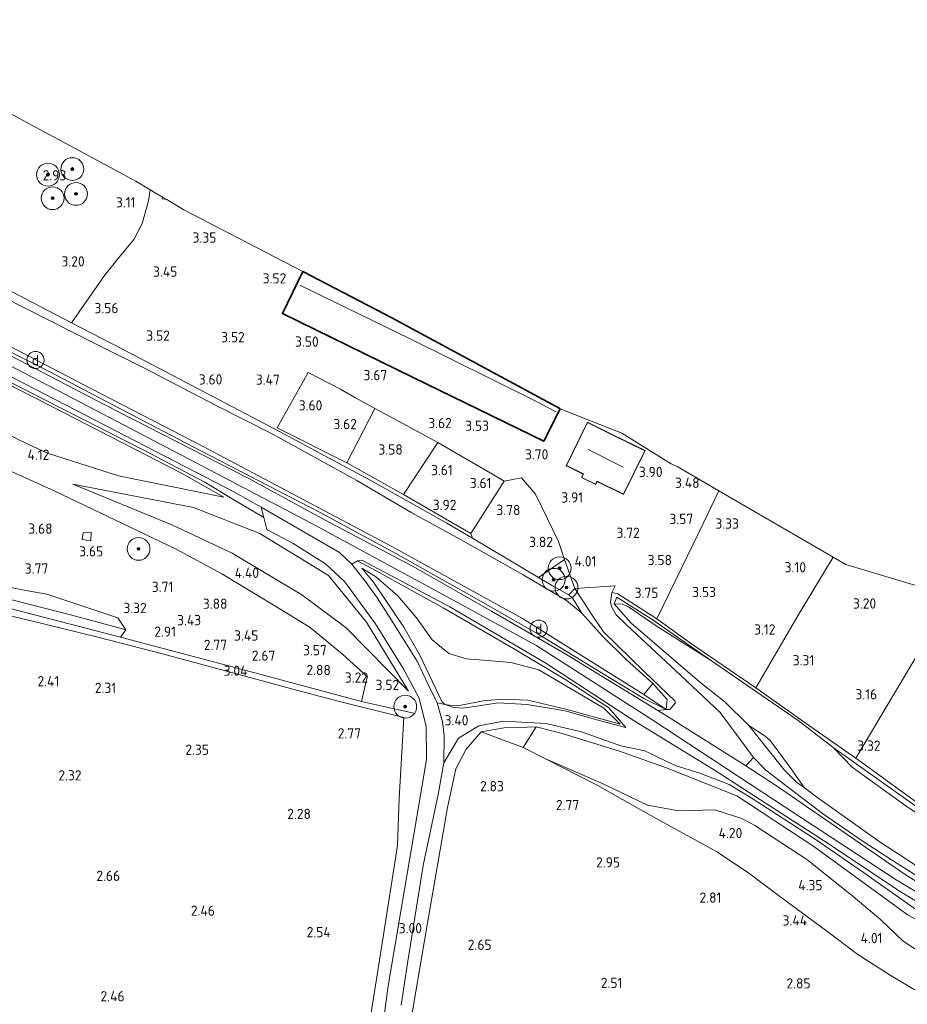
# Model space of a CAD drawing. Extents: x 141961 to 144947, y 416202 to 417778.
# Tile 115 of 122: x 144194 to 144349, y 417276 to 417448. Entities that reach past the tile are written whole.
import ezdxf
from ezdxf.enums import TextEntityAlignment as Align
from ezdxf.lldxf.tags import DXFTag

# ---------------------------------------------------------------- set-up
doc = ezdxf.new("R2010")
doc.units = 0
for name, color, linetype, lineweight in [('B-ME-BC-BETONVORM-GV', 50, 'Continuous', 18), ('B-ME-GR-BOOM-S', 90, 'Continuous', 25), ('B-ME-GR-BOUWLAND_AKKERBOUW-GV', 80, 'Continuous', 13), ('B-ME-GR-GRAS-GV', 60, 'Continuous', 13), ('B-ME-GR-HAAG-G', 90, 'GR-HAAG1', 13), ('B-ME-GW-TALUD_KRUIN-G', 90, 'Continuous', 18), ('B-ME-GW-TALUD_TEEN-G', 90, 'Continuous', 18), ('B-ME-IE-MEUBILAIR_DIJKPAAL-S', 7, 'Continuous', 25), ('B-ME-IE-MEUBILAIR_WEGMEUBILAIR_SPEELTOESTEL-GV', 7, 'Continuous', 18), ('B-ME-IE-TERREINAFSCHEIDING_DOORGANG-G', 210, 'Continuous', 18), ('B-ME-IE-TERREINAFSCHEIDING_KUNSTMATIG_HEKWERK-G', 20, 'IE-TERREINAFSCHEIDING-KUNSTMATIG', 18), ('B-ME-KG-GRENS_OPNAME-G', 210, 'KG-OPNAME', 18), ('B-ME-KG-KADASTRAAL_DAKRAND-G', 170, 'Continuous', 18), ('B-ME-KG-KADASTRAAL_NOK-G', 10, 'Continuous', 18), ('B-ME-OG-BEBOUWING_STAL-GV', 7, 'Continuous', 35), ('B-ME-OG-BEBOUWING_WONINGBOUW-GV', 7, 'Continuous', 18), ('B-ME-OG-HOOGTEPUNT-S', 7, 'Continuous', 25), ('B-ME-OG-TERREIN_ERF-GV', 7, 'Continuous', 18), ('B-ME-OG-WATER_GREPPEL-G', 160, 'Continuous', 18), ('B-ME-OG-WATER_SLOOT-G', 120, 'Continuous', 18), ('B-ME-VH-VERHARDING_ASFALT-GV', 252, 'Continuous', 18), ('B-ME-VH-VERHARDING_HALFVERHARDING-GV', 252, 'Continuous', 18), ('B-ME-VH-VERHARDING_STRAATBAKSTEEN-GV', 252, 'Continuous', 18), ('B-ME-WH-WINTERBED-G', 150, 'WH-WINTERBED', 18)]:
    doc.layers.add(name, color=color, linetype=linetype, lineweight=lineweight)
doc.styles.add('NLCS-ISO', font='NLCS-ISO.ttf')
doc.styles.add('NLCS-ISO-ANNOTATIVE-T18', font='NLCS-ISO.ttf', dxfattribs={"height": 1.8})
doc.styles.get("Standard").update_dxf_attribs({"font": 'arial.ttf'})
doc.linetypes.add('GR-HAAG1', pattern='A,6,[176,NLCS.SHX,S=0.125,R=0,X=0,Y=0],-2', length=8)
doc.linetypes.add('IE-TERREINAFSCHEIDING-KUNSTMATIG', pattern='A,4,[82,NLCS.SHX,S=0.75,R=90,X=0,Y=0],4,-2', length=10)
tags = doc.linetypes.add('KG-OPNAME', pattern='A,5.5,-2,["O",Standard,S=1.8,R=0,X=-0.5,Y=-0.9],-2,5.5,-2,[5,NLCS.SHX,S=0.75,R=0,X=0,Y=0],-2', length=19).pattern_tags.tags
tags[6] = DXFTag(74, 10)
tags = doc.linetypes.add('WH-WINTERBED', pattern='A,6,-3.5,["WB",Standard,S=1.8,R=0,X=-1.5,Y=-0.9],-3.5,6,-3.5,6,-3.5,6,-3.5,6,-3.5', length=51).pattern_tags.tags
tags[6] = DXFTag(74, 10)

# ---------------------------------------------------------------- blocks, each defined once
blk = doc.blocks.new('SAL-HOOGTELABEL-SO')
at = {"color": 0, "linetype": 'ByBlock', "lineweight": -2, "style": 'NLCS-ISO-ANNOTATIVE-T18'}
blk.add_attdef('HOOGTE', text='', height=1.8, dxfattribs=at).set_placement((2.79, 0), align=Align.RIGHT)
blk = doc.blocks.new('SGR-BOOM_01-SO')
at = {"linetype": 'ByBlock', "lineweight": 18}
h = blk.add_hatch(color=0, dxfattribs=at)
h.dxf.hatch_style = 1
edge = h.paths.add_edge_path()
edge.add_arc((0, 0), 0.25, 0, 360)
at = {"color": 0, "linetype": 'ByBlock', "lineweight": 18}
for radius in [2, 0.25]:
    blk.add_circle((0, 0), radius, dxfattribs=at)
blk = doc.blocks.new('SIE-DIJKPAAL-SO')
at = {"color": 0, "linetype": 'ByBlock', "lineweight": 18}
blk.add_circle((0, 0), 1.5, dxfattribs=at)
at = {"color": 0, "linetype": 'ByBlock', "lineweight": 18, "style": 'NLCS-ISO'}
blk.add_text('d', height=1.8, dxfattribs=at).set_placement((0, 0), align=Align.MIDDLE_CENTER)

msp = doc.modelspace()

# ---------------------------------------------------------------- linework, layer by layer
at = {"layer": 'B-ME-BC-BETONVORM-GV'}
msp.add_polyline3d([(144257.13, 417270.97, 2.89), (144258.16, 417278.79, 2.91), (144263.17, 417308.4, 3.16), (144264.89, 417318.42, 3.29), (144264.81, 417324.24, 3.46), (144263.6, 417329.22, 3.77), (144260.7, 417334.51, 4.4), (144255.94, 417342.22, 5.47), (144250.55, 417349.58, 6.37), (144247.16, 417352.75, 6.7), (144241.51, 417356.3, 6.76), (144236.89, 417358.74, 6.76), (144236.35, 417360.85, 6.74), (144235.88, 417362.69, 6.76), (144249.61, 417354.74, 6.72), (144251.8, 417352.71, 6.57), (144254.28, 417349.44, 6.18), (144256.13, 417346.96, 5.83), (144258.36, 417343.52, 5.45), (144263.22, 417335.66, 4.36), (144265.23, 417331.45, 3.94), (144266.72, 417328.4, 3.67), (144267.66, 417325.06, 3.5), (144267.95, 417322.66, 3.48), (144267.89, 417317.89, 3.37), (144266.93, 417312.33, 3.21), (144264.29, 417299.89, 3.1), (144261.62, 417283.12, 2.98), (144260.46, 417275.4, 2.98)], dxfattribs=at)
at = {"layer": 'B-ME-GR-BOUWLAND_AKKERBOUW-GV'}
msp.add_polyline3d([(144244.67, 417213.53, 2.42), (144172.03, 417210.99, 2.3), (144167.62, 417304.89, 2.53), (144167.59, 417309.68, 3.22), (144165.58, 417350.43, 2.92), (144180.94, 417346.23, 2.91), (144195.13, 417342.89, 2.95), (144207.26, 417339.88, 2.88), (144218.62, 417336.99, 2.92), (144230.08, 417333.89, 2.98), (144241.21, 417330.81, 2.82), (144249.37, 417328.69, 2.96), (144260.88, 417325.8, 3.16), (144260.11, 417311.6, 2.96), (144259.8, 417303.37, 2.96), (144256.2, 417280.29, 2.74), (144252.12, 417255.1, 2.58), (144248.04, 417229.9, 2.43)], close=True, dxfattribs=at)
at = {"layer": 'B-ME-GR-GRAS-GV'}
for points in [[(144208.46, 417403.29, 3.44), (144202.64, 417395, 3.74), (144182.71, 417405.4, 3.85), (144162.49, 417415.75, 3.71), (144162.24, 417424.71, 3.19), (144166.82, 417436.16, 3.24), (144169.7, 417443.6, 2.95), (144213.93, 417419.8, 3.12), (144216.47, 417418.29, 3.12), (144216.18, 417416.35, 3.23), (144215.07, 417412.42, 3.24), (144213.56, 417409.59, 3.43), (144211.05, 417406.54, 3.38)], [(144304.55, 417331.77, 5.99), (144302.94, 417329.81, 7.01), (144281.71, 417343.16, 6.93), (144258.79, 417355.75, 6.86), (144225.76, 417373.3, 6.95), (144206.28, 417383.38, 6.9), (144186.81, 417393.46, 6.84), (144162.86, 417405.76, 6.74), (144162.57, 417414.17, 4), (144173.98, 417408.3, 3.98), (144190.29, 417399.72, 4.01), (144206.96, 417391.22, 4.03), (144215.31, 417387.1, 3.96), (144227.92, 417380.58, 4.02), (144237.84, 417375.5, 3.96), (144252.68, 417367.35, 4.13), (144262.33, 417361.67, 4.15), (144271.35, 417356.72, 4.25), (144281.83, 417350.81, 4.22), (144289.39, 417346.34, 4.36), (144292.09, 417344.11, 4.57), (144295.75, 417340.05, 4.92), (144299.84, 417336, 5.4)], [(144302.94, 417329.81, 7.01), (144306.87, 417327.18, 6.83), (144302.96, 417329.16, 6.9), (144295.81, 417333.46, 6.88), (144284.26, 417340.53, 6.86), (144272.32, 417347.37, 6.79), (144259.49, 417354.54, 6.9), (144246.22, 417361.71, 6.88), (144233.67, 417368.23, 6.9), (144225.3, 417372.57, 6.84), (144210.99, 417380.01, 6.86), (144198.74, 417386.44, 6.83), (144184.14, 417393.83, 6.83), (144172.28, 417400.02, 6.81), (144162.87, 417404.94, 6.86), (144162.86, 417405.76, 6.74), (144186.81, 417393.46, 6.84), (144206.28, 417383.38, 6.9), (144225.76, 417373.3, 6.95), (144258.79, 417355.75, 6.86), (144281.71, 417343.16, 6.93)], [(144221.93, 417368.62, 6.79), (144229.37, 417364.44, 6.66), (144210.88, 417368.17, 4.96), (144198.45, 417372.11, 4.29), (144193.43, 417374.47, 4.28), (144163.4, 417390.65, 4.27), (144163.28, 417398.75, 6.8), (144176.21, 417392.07, 6.75), (144199.07, 417380.35, 6.77)], [(144255.84, 417379.97, 3.79), (144250.89, 417370.42, 4.01), (144238.7, 417376.6, 3.99), (144244.16, 417386.26, 3.66), (144249.8, 417383.33, 3.76), (144252.33, 417381.9, 3.75)], [(144266.85, 417374.03, 3.7), (144260.82, 417364.92, 4.05), (144250.89, 417370.42, 4.01), (144255.84, 417379.97, 3.79), (144258.59, 417378.48, 3.77)], [(144278.5, 417367.25, 3.64), (144272.67, 417358.04, 4.03), (144260.82, 417364.92, 4.05), (144266.85, 417374.03, 3.7), (144276.02, 417368.7, 3.65)], [(144199.6, 417365.52, 4.19), (144221, 417355.31, 4.38), (144229.01, 417350.97, 4.42), (144238.29, 417345.4, 4.37), (144244.49, 417341.56, 4.38), (144250.18, 417336.92, 3.99), (144254.51, 417332.96, 3.82), (144254.38, 417332.41, 3.76), (144253.51, 417328.6, 3.3), (144232.37, 417334.25, 3.14), (144211.22, 417339.9, 2.98), (144212.18, 417341.15, 3.04), (144210.8, 417343.27, 3.13), (144198.34, 417347.45, 3.24), (144194.34, 417348.15, 3.17), (144186.52, 417349.72, 3.23), (144184.95, 417350.47, 3.24), (144182.27, 417352.61, 3.06), (144181.52, 417352.94, 3.03), (144180.6, 417352.97, 3.13), (144187.32, 417371.09, 4.17)], [(144289.09, 417353.51, 3.99), (144284.48, 417350.37, 4.11), (144272.92, 417357.23, 4.03), (144272.67, 417358.04, 4.03), (144278.5, 417367.25, 3.64), (144281.54, 417367.81, 3.7), (144283.97, 417364.93, 3.76), (144287.99, 417356.64, 3.89)], [(144224.02, 417362.59, 6.28), (144202.9, 417366.71, 4.28), (144220.22, 417359.59, 4.35), (144230.82, 417354.63, 4.4), (144243.01, 417347.31, 4.38), (144250.82, 417341.54, 4.37), (144261.74, 417330.41, 3.84), (144254.35, 417342.51, 5.57), (144247.68, 417350.7, 6.62), (144235.69, 417358.05, 6.67)], [(144254.35, 417342.51, 5.57), (144261.74, 417330.41, 3.84), (144250.82, 417341.54, 4.37), (144243.01, 417347.31, 4.38), (144230.82, 417354.63, 4.4), (144220.22, 417359.59, 4.35), (144202.9, 417366.71, 4.28), (144224.02, 417362.59, 6.28), (144235.69, 417358.05, 6.67), (144247.68, 417350.7, 6.62)], [(144330.36, 417344.31, 3.38), (144322.6, 417331.01, 3.6), (144311.17, 417338.82, 3.66), (144305.27, 417343.11, 3.77), (144312.67, 417358.36, 3.61), (144316.12, 417365.55, 3.51), (144336.15, 417353.93, 3.32)], [(144206.13, 417358.27, 3.98), (144206.03, 417356.77, 3.96), (144204.51, 417357.02, 3.96), (144204.72, 417358.19, 3.96)], [(144204.51, 417357.02, 3.96), (144206.03, 417356.77, 3.96), (144206.13, 417358.27, 3.98), (144204.72, 417358.19, 3.96)], [(144290.89, 417348.39, 4.16), (144289.82, 417347.32, 4.16), (144286.95, 417348.91, 4.13), (144284.48, 417350.37, 4.11), (144289.09, 417353.51, 3.99)], [(144349.46, 417334.39, 3.19), (144340.1, 417318.65, 3.63), (144331.81, 417324.44, 3.6), (144322.6, 417331.01, 3.6), (144330.36, 417344.31, 3.38), (144336.15, 417353.93, 3.32), (144338.38, 417352.64, 3.29), (144357.08, 417347.03, 3.17)], [(144210.8, 417343.27, 3.13), (144212.18, 417341.15, 3.04), (144210.07, 417341.74, 2.76), (144202.5, 417343.81, 2.55), (144179.42, 417349.71, 2.42), (144180.6, 417352.97, 3.13), (144181.52, 417352.94, 3.03), (144182.27, 417352.61, 3.06), (144184.95, 417350.47, 3.24), (144186.52, 417349.72, 3.23), (144194.34, 417348.15, 3.17), (144198.34, 417347.45, 3.24)], [(144252.8, 417353.28, 6.71), (144256.03, 417351.5, 6.72), (144267.8, 417345.05, 6.79), (144280.44, 417337.73, 6.82), (144289.3, 417332.4, 6.88), (144296.85, 417327.48, 6.94), (144299.8, 417324.04, 6.64), (144298.68, 417324.34, 6.43), (144294.52, 417325.45, 5.93), (144289.4, 417326.9, 5.21), (144287.5, 417327.28, 5.04), (144282.48, 417328.1, 4.45), (144277.46, 417328.36, 3.82), (144273.28, 417327.71, 3.61), (144271.18, 417327.43, 3.59), (144269.44, 417327.59, 3.66), (144268.12, 417328.07, 3.67), (144266.72, 417328.4, 3.67), (144265.23, 417331.45, 3.94), (144263.22, 417335.66, 4.36), (144258.36, 417343.52, 5.45), (144256.13, 417346.96, 5.83), (144254.28, 417349.44, 6.18), (144251.8, 417352.71, 6.57)], [(144284.54, 417334.16, 6.83), (144295.94, 417327.46, 6.89), (144298.83, 417324.65, 6.53), (144289.27, 417327.26, 5.21), (144282.62, 417328.87, 4.49), (144278.22, 417329, 3.94), (144274.8, 417328.71, 3.7), (144270.96, 417327.97, 3.61), (144269.69, 417327.88, 3.61), (144268.12, 417328.08, 3.67), (144267.65, 417328.48, 3.67), (144263.63, 417336.84, 4.76), (144260.88, 417341.64, 5.21), (144255.6, 417349.5, 6.16), (144253.52, 417352.01, 6.55), (144255.91, 417350.54, 6.6), (144259.84, 417347.11, 6.58), (144263.12, 417343.28, 6.62), (144265.86, 417339.43, 6.64), (144268.79, 417337.04, 6.73), (144271.86, 417336.11, 6.73), (144275.59, 417335.79, 6.73), (144279.68, 417335.43, 6.73)], [(144268.12, 417328.08, 3.67), (144269.69, 417327.88, 3.61), (144270.96, 417327.97, 3.61), (144274.8, 417328.71, 3.7), (144278.22, 417329, 3.94), (144282.62, 417328.87, 4.49), (144289.27, 417327.26, 5.21), (144298.83, 417324.65, 6.53), (144295.94, 417327.46, 6.89), (144284.54, 417334.16, 6.83), (144279.68, 417335.43, 6.73), (144275.59, 417335.79, 6.73), (144271.86, 417336.11, 6.73), (144268.79, 417337.04, 6.73), (144265.86, 417339.43, 6.64), (144263.12, 417343.28, 6.62), (144259.84, 417347.11, 6.58), (144255.91, 417350.54, 6.6), (144253.52, 417352.01, 6.55), (144255.6, 417349.5, 6.16), (144260.88, 417341.64, 5.21), (144263.63, 417336.84, 4.76), (144267.65, 417328.48, 3.67)], [(144212.18, 417341.15, 3.04), (144211.22, 417339.9, 2.98), (144190.06, 417345.35, 3.11), (144188.44, 417346.79, 2.8), (144183.08, 417347.03, 2.87), (144179.06, 417348.89, 2.42), (144179.42, 417349.71, 2.42), (144202.5, 417343.81, 2.55), (144210.07, 417341.74, 2.76)], [(144307.51, 417327.2, 6.83), (144306.87, 417327.18, 6.83), (144307.07, 417328.96, 6.46), (144304.55, 417331.77, 5.99), (144299.84, 417336, 5.4), (144295.75, 417340.05, 4.92), (144292.09, 417344.11, 4.57), (144290.54, 417346.66, 4.19), (144289.82, 417347.32, 4.16), (144290.89, 417348.39, 4.16), (144293.92, 417343.75, 4.52), (144295.9, 417340.82, 4.78), (144303.03, 417333.89, 5.77), (144308.39, 417328.74, 6.58), (144308.54, 417328.36, 6.65)], [(144304.42, 417342.97, 3.62), (144314.62, 417335.84, 3.57), (144305.13, 417341.88, 3.65), (144300.25, 417345.18, 3.86), (144299.17, 417345.69, 3.93), (144297.77, 417345.71, 4.35), (144298.23, 417346.9, 3.83)], [(144373.83, 417320.01, 3.21), (144364.51, 417301.56, 3.63), (144353.33, 417309.11, 3.64), (144340.1, 417318.65, 3.63), (144349.46, 417334.39, 3.19), (144357.08, 417347.03, 3.17), (144370, 417343.15, 3.08), (144381.54, 417335.15, 3.19)], [(144307.07, 417328.96, 6.46), (144306.87, 417327.18, 6.83), (144302.94, 417329.81, 7.01), (144304.55, 417331.77, 5.99)], [(144284.09, 417324.18, 4.8), (144281.8, 417320.54, 3.62), (144274.45, 417323.28, 3.53), (144278.46, 417324.01, 3.91), (144281.02, 417324.06, 4.41)], [(144328.92, 417316.61, 6.76), (144331.1, 417313.47, 6.93), (144329.74, 417314.45, 6.94), (144327.54, 417316.61, 6.92), (144321.36, 417324.39, 6.94), (144324.21, 417322.56, 6.84), (144325.17, 417321.7, 6.83)], [(144369.61, 417298.79, 3.64), (144372.85, 417298.28, 3.72), (144369.74, 417298.36, 3.71), (144367.91, 417298.82, 3.7), (144359.61, 417303.23, 3.59), (144349.14, 417310.14, 3.65), (144339.47, 417317.13, 3.63), (144336.14, 417320.54, 3.73), (144352.87, 417308.69, 3.7), (144364.14, 417301.21, 3.65)]]:
    msp.add_polyline3d(points, close=True, dxfattribs=at)
for points in [[(144182.71, 417405.4, 3.85), (144202.64, 417395, 3.74), (144213.28, 417389.49, 3.85), (144238.98, 417376.01, 3.98), (144255.11, 417367.35, 3.94), (144268.44, 417359.88, 4.07), (144272.92, 417357.23, 4.03), (144284.48, 417350.37, 4.11), (144286.95, 417348.91, 4.13), (144289.82, 417347.32, 4.16), (144290.54, 417346.66, 4.19), (144292.09, 417344.11, 4.57), (144289.39, 417346.34, 4.36), (144281.83, 417350.81, 4.22), (144271.35, 417356.72, 4.25), (144262.33, 417361.67, 4.15), (144252.68, 417367.35, 4.13), (144237.84, 417375.5, 3.96), (144227.92, 417380.58, 4.02), (144215.31, 417387.1, 3.96), (144206.96, 417391.22, 4.03), (144190.29, 417399.72, 4.01)], [(144193.43, 417374.47, 4.28), (144198.45, 417372.11, 4.29), (144210.88, 417368.17, 4.96), (144229.37, 417364.44, 6.66), (144221.93, 417368.62, 6.79), (144199.07, 417380.35, 6.77), (144176.21, 417392.07, 6.75)], [(144186.39, 417387.41, 6.77), (144200.74, 417380.07, 6.73), (144215.2, 417372.75, 6.77), (144226, 417367.08, 6.75), (144231.23, 417363.89, 6.68), (144236.35, 417360.85, 6.74), (144236.89, 417358.74, 6.76), (144241.51, 417356.3, 6.76), (144247.16, 417352.75, 6.7), (144250.55, 417349.58, 6.37), (144255.94, 417342.22, 5.47), (144260.7, 417334.51, 4.4), (144263.6, 417329.22, 3.77), (144264.81, 417324.24, 3.46), (144264.89, 417318.42, 3.29), (144263.17, 417308.4, 3.16), (144258.16, 417278.79, 2.91), (144257.13, 417270.97, 2.89)], [(144190.06, 417345.35, 3.11), (144211.22, 417339.9, 2.98), (144232.37, 417334.25, 3.14), (144253.51, 417328.6, 3.3), (144254.38, 417332.41, 3.76), (144254.51, 417332.96, 3.82), (144250.18, 417336.92, 3.99), (144244.49, 417341.56, 4.38), (144238.29, 417345.4, 4.37), (144229.01, 417350.97, 4.42), (144221, 417355.31, 4.38), (144199.6, 417365.52, 4.19), (144187.32, 417371.09, 4.17)], [(144354.52, 417295.7, 6.88), (144347.38, 417300.23, 6.86), (144341.42, 417304.09, 6.93), (144334.27, 417308.97, 6.91), (144329.62, 417312.54, 6.89), (144324.36, 417316.59, 7.01), (144322.17, 417318.8, 6.95), (144316.36, 417326.67, 6.94), (144308.56, 417334.01, 6.01), (144299.96, 417342.01, 4.85), (144298.12, 417343.81, 4.55), (144297.37, 417345.13, 4.33), (144297.15, 417345.99, 4.18), (144297.36, 417347.69, 4.13), (144298.41, 417347.49, 3.95), (144305.27, 417343.11, 3.77), (144311.17, 417338.82, 3.66), (144322.6, 417331.01, 3.6), (144331.81, 417324.44, 3.6), (144340.1, 417318.65, 3.63), (144353.33, 417309.11, 3.64)], [(144352.87, 417308.69, 3.7), (144336.14, 417320.54, 3.73), (144330.04, 417325.3, 3.62), (144314.62, 417335.84, 3.57), (144304.42, 417342.97, 3.62), (144298.23, 417346.9, 3.83), (144297.77, 417345.71, 4.35), (144300.67, 417342.39, 4.8), (144312.74, 417332.08, 6.41), (144317.16, 417328.58, 6.68), (144321.36, 417324.39, 6.94), (144327.54, 417316.61, 6.92), (144329.74, 417314.45, 6.94), (144331.1, 417313.47, 6.93), (144333.44, 417311.73, 7.04), (144344.4, 417303.98, 6.91), (144353.1, 417298.28, 6.99)], [(144252.12, 417255.1, 2.58), (144256.2, 417280.29, 2.74), (144259.8, 417303.37, 2.96), (144260.11, 417311.6, 2.96), (144260.88, 417325.8, 3.16), (144249.37, 417328.69, 2.96), (144241.21, 417330.81, 2.82), (144230.08, 417333.89, 2.98), (144218.62, 417336.99, 2.92), (144207.26, 417339.88, 2.88), (144195.13, 417342.89, 2.95), (144180.94, 417346.23, 2.91)], [(144353.1, 417298.28, 6.99), (144344.4, 417303.98, 6.91), (144333.44, 417311.73, 7.04), (144331.1, 417313.47, 6.93), (144328.92, 417316.61, 6.76), (144325.17, 417321.7, 6.83), (144324.21, 417322.56, 6.84), (144321.36, 417324.39, 6.94), (144317.16, 417328.58, 6.68), (144312.74, 417332.08, 6.41), (144300.67, 417342.39, 4.8), (144297.77, 417345.71, 4.35), (144299.17, 417345.69, 3.93), (144300.25, 417345.18, 3.86), (144305.13, 417341.88, 3.65), (144314.62, 417335.84, 3.57), (144330.04, 417325.3, 3.62), (144336.14, 417320.54, 3.73), (144339.47, 417317.13, 3.63), (144349.14, 417310.14, 3.65), (144359.61, 417303.23, 3.59)], [(144260.46, 417275.4, 2.98), (144261.62, 417283.12, 2.98), (144264.29, 417299.89, 3.1), (144266.93, 417312.33, 3.21), (144267.89, 417317.89, 3.37), (144270.49, 417322.18, 3.46), (144274.05, 417324.35, 3.6), (144278.36, 417325.17, 3.83), (144285.86, 417324.77, 4.83), (144292.03, 417323.31, 5.66), (144298.93, 417320.84, 6.57), (144303.16, 417319.94, 6.73), (144308.43, 417317.4, 6.84), (144312.77, 417316.07, 6.88), (144317.91, 417314.05, 6.91), (144321.8, 417311.72, 6.92), (144332.97, 417304.46, 6.92), (144340.85, 417299.04, 6.93), (144351.16, 417291.82, 6.87)], [(144359.67, 417285.29, 6.85), (144349.13, 417291.28, 6.83), (144332.73, 417303.19, 6.94), (144319.25, 417312.08, 6.8), (144314.1, 417314.14, 7), (144306.78, 417317.02, 6.85), (144298.68, 417319.9, 6.51), (144288.66, 417322.99, 5.4), (144284.09, 417324.18, 4.8), (144281.02, 417324.06, 4.41), (144278.46, 417324.01, 3.91), (144274.45, 417323.28, 3.53), (144271.83, 417320.28, 3.28), (144270.04, 417316.81, 3.21), (144268.55, 417310.02, 3.1), (144265.02, 417289.44, 2.97), (144261.49, 417268.86, 2.83)], [(144351.64, 417284.52, 4.59), (144348.41, 417286.61, 4.93), (144344.48, 417290.34, 5.06), (144339.67, 417294.42, 5.17), (144331.56, 417300.9, 5.28), (144322.42, 417306.9, 5.12), (144320.12, 417308.11, 5.08), (144315.42, 417309.64, 4.79), (144309.1, 417309.42, 3.94), (144303.59, 417310.43, 3.78), (144295.93, 417314.13, 3.7), (144285.61, 417318.63, 3.58), (144281.8, 417320.54, 3.62), (144284.09, 417324.18, 4.8), (144288.66, 417322.99, 5.4), (144298.68, 417319.9, 6.51), (144306.78, 417317.02, 6.85), (144314.1, 417314.14, 7), (144319.25, 417312.08, 6.8), (144332.73, 417303.19, 6.94), (144349.13, 417291.28, 6.83), (144359.67, 417285.29, 6.85)], [(144402.67, 417217.78, 2.07), (144252.18, 417213.29, 2.58), (144256.83, 417241.07, 2.71), (144261.49, 417268.86, 2.83), (144265.02, 417289.44, 2.97), (144268.55, 417310.02, 3.1), (144270.04, 417316.81, 3.21), (144271.83, 417320.28, 3.28), (144274.45, 417323.28, 3.53), (144281.8, 417320.54, 3.62), (144285.61, 417318.63, 3.58), (144294.66, 417313.99, 3.57), (144304.7, 417308.34, 3.77), (144315.86, 417302.23, 3.88), (144321.35, 417298.55, 3.98), (144326.99, 417294.34, 4.02), (144334.58, 417288.7, 3.92), (144340.49, 417284.28, 3.9), (144346.13, 417280.62, 3.88), (144351.62, 417277.37, 3.75)], [(144351.62, 417277.37, 3.75), (144346.13, 417280.62, 3.88), (144340.49, 417284.28, 3.9), (144334.58, 417288.7, 3.92), (144326.99, 417294.34, 4.02), (144321.35, 417298.55, 3.98), (144315.86, 417302.23, 3.88), (144304.7, 417308.34, 3.77), (144294.66, 417313.99, 3.57), (144285.61, 417318.63, 3.58), (144295.93, 417314.13, 3.7), (144303.59, 417310.43, 3.78), (144309.1, 417309.42, 3.94), (144315.42, 417309.64, 4.79), (144320.12, 417308.11, 5.08), (144322.42, 417306.9, 5.12), (144331.56, 417300.9, 5.28), (144339.67, 417294.42, 5.17), (144344.48, 417290.34, 5.06), (144348.41, 417286.61, 4.93), (144351.64, 417284.52, 4.59)]]:
    msp.add_polyline3d(points, dxfattribs=at)
at = {"layer": 'B-ME-GR-HAAG-G'}
msp.add_polyline3d([(144208.46, 417403.29, 3.44), (144202.64, 417395, 3.74)], dxfattribs=at)
at = {"layer": 'B-ME-GW-TALUD_KRUIN-G'}
for points in [[(144163.28, 417398.75, 6.8), (144176.21, 417392.07, 6.75), (144199.07, 417380.35, 6.77), (144221.93, 417368.62, 6.79), (144229.37, 417364.44, 6.66)], [(144261.74, 417330.41, 3.84), (144254.35, 417342.51, 5.57), (144247.68, 417350.7, 6.62), (144235.69, 417358.05, 6.67), (144224.02, 417362.59, 6.28), (144202.9, 417366.71, 4.28)], [(144298.83, 417324.65, 6.53), (144295.94, 417327.46, 6.89), (144284.54, 417334.16, 6.83), (144279.68, 417335.43, 6.73), (144275.59, 417335.79, 6.73), (144271.86, 417336.11, 6.73), (144268.79, 417337.04, 6.73), (144265.86, 417339.43, 6.64), (144263.12, 417343.28, 6.62), (144259.84, 417347.11, 6.58), (144255.91, 417350.54, 6.6), (144253.52, 417352.01, 6.55)], [(144302.94, 417329.81, 7.01), (144306.87, 417327.18, 6.83)], [(144284.09, 417324.18, 4.8), (144281.02, 417324.06, 4.41), (144278.46, 417324.01, 3.91), (144274.45, 417323.28, 3.53)], [(144321.36, 417324.39, 6.94), (144324.21, 417322.56, 6.84), (144325.17, 417321.7, 6.83), (144328.92, 417316.61, 6.76), (144331.1, 417313.47, 6.93)]]:
    msp.add_polyline3d(points, dxfattribs=at)
at = {"layer": 'B-ME-GW-TALUD_TEEN-G'}
for points in [[(144162.57, 417414.17, 4), (144173.98, 417408.3, 3.98), (144190.29, 417399.72, 4.01), (144206.96, 417391.22, 4.03), (144215.31, 417387.1, 3.96), (144227.92, 417380.58, 4.02), (144237.84, 417375.5, 3.96), (144252.68, 417367.35, 4.13), (144262.33, 417361.67, 4.15), (144271.35, 417356.72, 4.25), (144281.83, 417350.81, 4.22), (144289.39, 417346.34, 4.36), (144292.09, 417344.11, 4.57)], [(144163.4, 417390.65, 4.27), (144193.43, 417374.47, 4.28), (144198.45, 417372.11, 4.29), (144210.88, 417368.17, 4.96), (144229.37, 417364.44, 6.66)], [(144202.9, 417366.71, 4.28), (144220.22, 417359.59, 4.35), (144230.82, 417354.63, 4.4), (144243.01, 417347.31, 4.38), (144250.82, 417341.54, 4.37), (144261.74, 417330.41, 3.84)], [(144253.52, 417352.01, 6.55), (144255.6, 417349.5, 6.16), (144260.88, 417341.64, 5.21), (144263.63, 417336.84, 4.76), (144267.65, 417328.48, 3.67), (144268.12, 417328.08, 3.67), (144269.69, 417327.88, 3.61), (144270.96, 417327.97, 3.61), (144274.8, 417328.71, 3.7)], [(144297.77, 417345.71, 4.35), (144299.17, 417345.69, 3.93), (144300.25, 417345.18, 3.86), (144305.13, 417341.88, 3.65), (144314.62, 417335.84, 3.57)], [(144306.87, 417327.18, 6.83), (144307.07, 417328.96, 6.46), (144304.55, 417331.77, 5.99)], [(144274.8, 417328.71, 3.7), (144278.22, 417329, 3.94), (144282.62, 417328.87, 4.49), (144289.27, 417327.26, 5.21), (144298.83, 417324.65, 6.53)], [(144396.84, 417313.86, 3.59), (144394.08, 417311.47, 3.43), (144385.04, 417302.54, 3.77), (144382.52, 417301.17, 3.81), (144372.85, 417298.28, 3.72), (144369.74, 417298.36, 3.71), (144367.91, 417298.82, 3.7), (144359.61, 417303.23, 3.59), (144349.14, 417310.14, 3.65), (144339.47, 417317.13, 3.63), (144336.14, 417320.54, 3.73)], [(144285.61, 417318.63, 3.58), (144295.93, 417314.13, 3.7), (144303.59, 417310.43, 3.78), (144309.1, 417309.42, 3.94), (144315.42, 417309.64, 4.79), (144320.12, 417308.11, 5.08), (144322.42, 417306.9, 5.12), (144331.56, 417300.9, 5.28), (144339.67, 417294.42, 5.17), (144344.48, 417290.34, 5.06), (144348.41, 417286.61, 4.93), (144351.64, 417284.52, 4.59)]]:
    msp.add_polyline3d(points, dxfattribs=at)
at = {"layer": 'B-ME-IE-MEUBILAIR_WEGMEUBILAIR_SPEELTOESTEL-GV'}
msp.add_polyline3d([(144218.63, 417417.01, 3.31), (144219.35, 417416.59, 3.31), (144218.56, 417416.74, 3.3)], close=True, dxfattribs=at)
at = {"layer": 'B-ME-IE-TERREINAFSCHEIDING_DOORGANG-G'}
for points in [[(144252.33, 417381.9, 3.75), (144249.8, 417383.33, 3.76)], [(144255.84, 417379.97, 3.79), (144258.59, 417378.48, 3.77)], [(144276.02, 417368.7, 3.65), (144278.5, 417367.25, 3.64)], [(144292.09, 417344.11, 4.57), (144290.54, 417346.66, 4.19)], [(144253.51, 417328.6, 3.3), (144254.38, 417332.41, 3.76)], [(144304.55, 417331.77, 5.99), (144302.94, 417329.81, 7.01)], [(144274.45, 417323.28, 3.53), (144271.83, 417320.28, 3.28)]]:
    msp.add_polyline3d(points, dxfattribs=at)
at = {"layer": 'B-ME-IE-TERREINAFSCHEIDING_KUNSTMATIG_HEKWERK-G'}
for points in [[(144290.54, 417346.66, 4.19), (144289.82, 417347.32, 4.16), (144286.95, 417348.91, 4.13), (144284.48, 417350.37, 4.11), (144272.92, 417357.23, 4.03), (144268.44, 417359.88, 4.07), (144255.11, 417367.35, 3.94), (144238.98, 417376.01, 3.98), (144213.28, 417389.49, 3.85), (144202.64, 417395, 3.74), (144182.71, 417405.4, 3.85), (144162.49, 417415.75, 3.71)], [(144219.35, 417416.59, 3.31), (144218.56, 417416.74, 3.3), (144218.63, 417417.01, 3.31)], [(144162.86, 417405.76, 6.74), (144186.81, 417393.46, 6.84), (144206.28, 417383.38, 6.9), (144225.76, 417373.3, 6.95), (144258.79, 417355.75, 6.86), (144281.71, 417343.16, 6.93), (144302.94, 417329.81, 7.01)], [(144249.8, 417383.33, 3.76), (144244.16, 417386.26, 3.66), (144238.7, 417376.6, 3.99), (144250.89, 417370.42, 4.01), (144260.82, 417364.92, 4.05), (144272.67, 417358.04, 4.03), (144278.5, 417367.25, 3.64), (144281.54, 417367.81, 3.7), (144283.97, 417364.93, 3.76), (144287.99, 417356.64, 3.89), (144289.09, 417353.51, 3.99), (144290.89, 417348.39, 4.16), (144289.82, 417347.32, 4.16)], [(144164.14, 417382.02, 4.04), (144171.14, 417378.58, 4.29), (144187.32, 417371.09, 4.17), (144199.6, 417365.52, 4.19), (144221, 417355.31, 4.38), (144229.01, 417350.97, 4.42), (144238.29, 417345.4, 4.37), (144244.49, 417341.56, 4.38), (144250.18, 417336.92, 3.99), (144254.51, 417332.96, 3.82), (144254.38, 417332.41, 3.76)], [(144252.33, 417381.9, 3.75), (144255.84, 417379.97, 3.79), (144250.89, 417370.42, 4.01)], [(144258.59, 417378.48, 3.77), (144266.85, 417374.03, 3.7), (144260.82, 417364.92, 4.05)], [(144266.85, 417374.03, 3.7), (144276.02, 417368.7, 3.65)], [(144322.6, 417331.01, 3.6), (144311.17, 417338.82, 3.66), (144305.27, 417343.11, 3.77), (144312.67, 417358.36, 3.61), (144316.12, 417365.55, 3.51)], [(144272.67, 417358.04, 4.03), (144272.92, 417357.23, 4.03)], [(144340.1, 417318.65, 3.63), (144331.81, 417324.44, 3.6), (144322.6, 417331.01, 3.6), (144330.36, 417344.31, 3.38), (144336.15, 417353.93, 3.32)], [(144178.67, 417348.04, 2.92), (144190.06, 417345.35, 3.11), (144211.22, 417339.9, 2.98)], [(144298.23, 417346.9, 3.83), (144297.77, 417345.71, 4.35), (144300.67, 417342.39, 4.8), (144312.74, 417332.08, 6.41), (144317.16, 417328.58, 6.68), (144321.36, 417324.39, 6.94)], [(144314.62, 417335.84, 3.57), (144304.42, 417342.97, 3.62), (144298.23, 417346.9, 3.83)], [(144370, 417343.15, 3.08), (144381.54, 417335.15, 3.19), (144373.83, 417320.01, 3.21), (144364.51, 417301.56, 3.63), (144353.33, 417309.11, 3.64), (144340.1, 417318.65, 3.63), (144349.46, 417334.39, 3.19), (144357.08, 417347.03, 3.17)], [(144292.09, 417344.11, 4.57), (144295.75, 417340.05, 4.92), (144299.84, 417336, 5.4), (144304.55, 417331.77, 5.99)], [(144262.88, 417326.53, 3.6), (144253.51, 417328.6, 3.3), (144232.37, 417334.25, 3.14), (144211.22, 417339.9, 2.98)], [(144336.14, 417320.54, 3.73), (144330.04, 417325.3, 3.62), (144314.62, 417335.84, 3.57)], [(144284.09, 417324.18, 4.8), (144281.8, 417320.54, 3.62)], [(144284.09, 417324.18, 4.8), (144288.66, 417322.99, 5.4), (144298.68, 417319.9, 6.51), (144306.78, 417317.02, 6.85), (144314.1, 417314.14, 7), (144319.25, 417312.08, 6.8), (144332.73, 417303.19, 6.94), (144349.13, 417291.28, 6.83), (144359.67, 417285.29, 6.85), (144375.57, 417279.54, 6.79), (144389.52, 417275.13, 6.54), (144419.02, 417265.4, 6.84), (144443.34, 417257.88, 6.91), (144466.07, 417251.11, 7.06), (144480.29, 417248.6, 7.03), (144508.46, 417243.77, 6.84), (144520.76, 417240.61, 6.81), (144526.57, 417238.65, 6.8), (144532.37, 417235.09, 6.8), (144537.58, 417230.67, 6.78), (144542.82, 417224.31, 6.83)], [(144321.36, 417324.39, 6.94), (144327.54, 417316.61, 6.92), (144329.74, 417314.45, 6.94), (144331.1, 417313.47, 6.93)], [(144274.45, 417323.28, 3.53), (144281.8, 417320.54, 3.62), (144285.61, 417318.63, 3.58)], [(144252.18, 417213.29, 2.58), (144256.83, 417241.07, 2.71), (144261.49, 417268.86, 2.83), (144265.02, 417289.44, 2.97), (144268.55, 417310.02, 3.1), (144270.04, 417316.81, 3.21), (144271.83, 417320.28, 3.28)], [(144385.42, 417301.52, 4.63), (144372.85, 417298.28, 3.72), (144369.61, 417298.79, 3.64), (144364.14, 417301.21, 3.65), (144352.87, 417308.69, 3.7), (144336.14, 417320.54, 3.73)], [(144285.61, 417318.63, 3.58), (144294.66, 417313.99, 3.57), (144304.7, 417308.34, 3.77), (144315.86, 417302.23, 3.88), (144321.35, 417298.55, 3.98), (144326.99, 417294.34, 4.02), (144334.58, 417288.7, 3.92), (144340.49, 417284.28, 3.9), (144346.13, 417280.62, 3.88), (144351.62, 417277.37, 3.75)], [(144331.1, 417313.47, 6.93), (144333.44, 417311.73, 7.04), (144344.4, 417303.98, 6.91), (144353.1, 417298.28, 6.99), (144360.07, 417293.9, 6.9), (144362.45, 417292.57, 6.91), (144365.17, 417291.41, 6.94), (144369.05, 417290.86, 6.92), (144372.96, 417291.53, 6.63), (144377.09, 417293.35, 6.02), (144382.81, 417298.45, 5.15), (144385.42, 417301.52, 4.63)]]:
    msp.add_polyline3d(points, dxfattribs=at)
msp.add_polyline3d([(144206.03, 417356.77, 3.96), (144204.51, 417357.02, 3.96), (144204.72, 417358.19, 3.96), (144206.13, 417358.27, 3.98)], close=True, dxfattribs=at)
at = {"layer": 'B-ME-KG-GRENS_OPNAME-G'}
msp.add_polyline3d([(144357.08, 417347.03, 3.17), (144338.38, 417352.64, 3.29), (144336.15, 417353.93, 3.32), (144316.12, 417365.55, 3.51), (144308.81, 417369.79, 3.05), (144307.77, 417370.27, 3.49), (144299.12, 417375.62, 3.89), (144293.33, 417377.93, 3.88), (144288.31, 417379.93, 3.88), (144288.22, 417379.96, 3.89), (144258.83, 417395.83, 3.65), (144243.18, 417403.97, 3.52), (144222.36, 417414.8, 3.33), (144219.35, 417416.59, 3.31), (144218.63, 417417.01, 3.31), (144216.47, 417418.29, 3.12), (144213.93, 417419.8, 3.12), (144169.7, 417443.6, 2.95), (144160.93, 417448.11, 2.89)], dxfattribs=at)
at = {"layer": 'B-ME-KG-KADASTRAAL_DAKRAND-G'}
msp.add_polyline3d([(144288.25, 417379.93, 6.4), (144285.41, 417374.28, 6.39), (144262.55, 417385.45, 6.37), (144239.7, 417396.62, 6.35), (144243.21, 417403.92, 6.53)], dxfattribs=at)
msp.add_polyline3d([(144299.38, 417364.96, 7.08), (144294.76, 417367.22, 7.08), (144294.51, 417366.71, 7.08), (144292.1, 417367.9, 7.08), (144292.39, 417368.49, 7.08), (144289.42, 417369.95, 7.08), (144293.12, 417377.49, 7.08), (144297.52, 417375.32, 7.08), (144303.12, 417372.57, 7.08)], close=True, dxfattribs=at)
at = {"layer": 'B-ME-KG-KADASTRAAL_NOK-G'}
for points in [[(144287.62, 417379.39, 8.36), (144283.56, 417381.49, 8.49), (144261.92, 417392.22, 8.49), (144242.69, 417401.58, 8.41)], [(144293.22, 417372.77, 11.51), (144299.33, 417369.67, 11.51)]]:
    msp.add_polyline3d(points, dxfattribs=at)
at = {"layer": 'B-ME-OG-BEBOUWING_STAL-GV'}
msp.add_polyline3d([(144288.31, 417379.93, 3.88), (144285.43, 417374.22, 3.88), (144262.53, 417385.41, 3.7), (144239.63, 417396.6, 3.53), (144243.18, 417403.97, 3.52), (144258.83, 417395.83, 3.65), (144288.22, 417379.96, 3.89)], close=True, dxfattribs=at)
at = {"layer": 'B-ME-OG-BEBOUWING_WONINGBOUW-GV'}
msp.add_polyline3d([(144303.18, 417372.59, 3.89), (144299.4, 417364.89, 3.89), (144294.78, 417367.16, 3.89), (144294.53, 417366.65, 3.89), (144292.04, 417367.87, 3.89), (144292.33, 417368.46, 3.89), (144289.76, 417369.72, 3.87), (144289.35, 417369.93, 3.89), (144293.09, 417377.55, 3.89), (144297.54, 417375.37, 3.89)], close=True, dxfattribs=at)
at = {"layer": 'B-ME-OG-TERREIN_ERF-GV'}
for points in [[(144239.63, 417396.6, 3.53), (144262.53, 417385.41, 3.7), (144285.43, 417374.22, 3.88), (144288.31, 417379.93, 3.88), (144293.33, 417377.93, 3.88), (144299.12, 417375.62, 3.89), (144307.77, 417370.27, 3.49), (144308.81, 417369.79, 3.05), (144316.12, 417365.55, 3.51), (144312.67, 417358.36, 3.61), (144305.27, 417343.11, 3.77), (144298.41, 417347.49, 3.95), (144297.36, 417347.69, 4.13), (144297.93, 417348.9, 4.01), (144290.89, 417348.39, 4.16), (144289.09, 417353.51, 3.99), (144287.99, 417356.64, 3.89), (144283.97, 417364.93, 3.76), (144281.54, 417367.81, 3.7), (144278.5, 417367.25, 3.64), (144276.02, 417368.7, 3.65), (144266.85, 417374.03, 3.7), (144258.59, 417378.48, 3.77), (144255.84, 417379.97, 3.79), (144252.33, 417381.9, 3.75), (144249.8, 417383.33, 3.76), (144244.16, 417386.26, 3.66), (144238.7, 417376.6, 3.99), (144250.89, 417370.42, 4.01), (144260.82, 417364.92, 4.05), (144272.67, 417358.04, 4.03), (144272.92, 417357.23, 4.03), (144268.44, 417359.88, 4.07), (144255.11, 417367.35, 3.94), (144238.98, 417376.01, 3.98), (144213.28, 417389.49, 3.85), (144202.64, 417395, 3.74), (144208.46, 417403.29, 3.44), (144211.05, 417406.54, 3.38), (144213.56, 417409.59, 3.43), (144215.07, 417412.42, 3.24), (144216.18, 417416.35, 3.23), (144216.47, 417418.29, 3.12), (144218.63, 417417.01, 3.31), (144218.56, 417416.74, 3.3), (144219.35, 417416.59, 3.31), (144222.36, 417414.8, 3.33), (144243.18, 417403.97, 3.52)], [(144292.04, 417367.87, 3.89), (144294.53, 417366.65, 3.89), (144294.78, 417367.16, 3.89), (144299.4, 417364.89, 3.89), (144303.18, 417372.59, 3.89), (144297.54, 417375.37, 3.89), (144293.09, 417377.55, 3.89), (144289.35, 417369.93, 3.89), (144289.76, 417369.72, 3.87), (144292.33, 417368.46, 3.89)]]:
    msp.add_polyline3d(points, close=True, dxfattribs=at)
at = {"layer": 'B-ME-OG-WATER_GREPPEL-G'}
msp.add_polyline3d([(144210.07, 417341.74, 2.76), (144202.5, 417343.81, 2.55), (144179.42, 417349.71, 2.42), (144165.11, 417353.28, 2.53)], dxfattribs=at)
at = {"layer": 'B-ME-OG-WATER_SLOOT-G'}
for points in [[(144180.6, 417352.97, 3.13), (144181.52, 417352.94, 3.03), (144182.27, 417352.61, 3.06), (144184.95, 417350.47, 3.24), (144186.52, 417349.72, 3.23), (144194.34, 417348.15, 3.17), (144198.34, 417347.45, 3.24)], [(144212.18, 417341.15, 3.04), (144210.8, 417343.27, 3.13), (144198.34, 417347.45, 3.24)], [(144211.22, 417339.9, 2.98), (144212.18, 417341.15, 3.04)]]:
    msp.add_polyline3d(points, dxfattribs=at)
at = {"layer": 'B-ME-VH-VERHARDING_ASFALT-GV'}
for points in [[(144189.14, 417390.65, 6.87), (144208.38, 417380.69, 6.88), (144233.72, 417367.69, 6.91), (144247.09, 417360.4, 6.91), (144262.41, 417352.36, 6.91), (144276.25, 417344.44, 6.82), (144289, 417337.06, 6.91), (144305.42, 417327.01, 7.01), (144307.38, 417325.81, 7.06), (144320.82, 417317.31, 6.97), (144326.37, 417313.73, 7.05), (144348.74, 417298.26, 7), (144358.87, 417292, 6.89)], [(144358.45, 417288.86, 6.95), (144347.88, 417295.33, 6.95), (144334.44, 417304.22, 7.03), (144315.18, 417316.7, 7), (144301.3, 417325.22, 6.95), (144285.77, 417335.32, 6.91), (144268.96, 417345.18, 6.82), (144253.68, 417353.3, 6.77), (144252.8, 417353.28, 6.71), (144251.8, 417352.71, 6.57), (144249.61, 417354.74, 6.72), (144235.88, 417362.69, 6.76), (144231.32, 417365.27, 6.8), (144210.34, 417376.09, 6.77), (144189.36, 417386.91, 6.73)]]:
    msp.add_polyline3d(points, dxfattribs=at)
at = {"layer": 'B-ME-VH-VERHARDING_HALFVERHARDING-GV'}
for points in [[(144306.87, 417327.18, 6.83), (144305.42, 417327.01, 7.01), (144289, 417337.06, 6.91), (144276.25, 417344.44, 6.82), (144262.41, 417352.36, 6.91), (144247.09, 417360.4, 6.91), (144233.72, 417367.69, 6.91), (144208.38, 417380.69, 6.88), (144189.14, 417390.65, 6.87), (144169.9, 417400.62, 6.87), (144162.88, 417404.34, 6.82), (144162.87, 417404.94, 6.86), (144172.28, 417400.02, 6.81), (144184.14, 417393.83, 6.83), (144198.74, 417386.44, 6.83), (144210.99, 417380.01, 6.86), (144225.3, 417372.57, 6.84), (144233.67, 417368.23, 6.9), (144246.22, 417361.71, 6.88), (144259.49, 417354.54, 6.9), (144272.32, 417347.37, 6.79), (144284.26, 417340.53, 6.86), (144295.81, 417333.46, 6.88), (144302.96, 417329.16, 6.9)], [(144235.88, 417362.69, 6.76), (144236.35, 417360.85, 6.74), (144231.23, 417363.89, 6.68), (144226, 417367.08, 6.75), (144215.2, 417372.75, 6.77), (144200.74, 417380.07, 6.73), (144186.39, 417387.41, 6.77), (144174.83, 417393.46, 6.74), (144163.2, 417399.45, 6.74), (144163.06, 417400.46, 6.79), (144189.36, 417386.91, 6.73), (144210.34, 417376.09, 6.77), (144231.32, 417365.27, 6.8)]]:
    msp.add_polyline3d(points, close=True, dxfattribs=at)
for points in [[(144351.16, 417291.82, 6.87), (144340.85, 417299.04, 6.93), (144332.97, 417304.46, 6.92), (144321.8, 417311.72, 6.92), (144317.91, 417314.05, 6.91), (144312.77, 417316.07, 6.88), (144308.43, 417317.4, 6.84), (144303.16, 417319.94, 6.73), (144298.93, 417320.84, 6.57), (144292.03, 417323.31, 5.66), (144285.86, 417324.77, 4.83), (144278.36, 417325.17, 3.83), (144274.05, 417324.35, 3.6), (144270.49, 417322.18, 3.46), (144267.89, 417317.89, 3.37), (144267.95, 417322.66, 3.48), (144267.66, 417325.06, 3.5), (144266.72, 417328.4, 3.67), (144268.12, 417328.07, 3.67), (144269.44, 417327.59, 3.66), (144271.18, 417327.43, 3.59), (144273.28, 417327.71, 3.61), (144277.46, 417328.36, 3.82), (144282.48, 417328.1, 4.45), (144287.5, 417327.28, 5.04), (144289.4, 417326.9, 5.21), (144294.52, 417325.45, 5.93), (144298.68, 417324.34, 6.43), (144299.8, 417324.04, 6.64), (144296.85, 417327.48, 6.94), (144289.3, 417332.4, 6.88), (144280.44, 417337.73, 6.82), (144267.8, 417345.05, 6.79), (144256.03, 417351.5, 6.72), (144252.8, 417353.28, 6.71), (144253.68, 417353.3, 6.77), (144268.96, 417345.18, 6.82), (144285.77, 417335.32, 6.91), (144301.3, 417325.22, 6.95), (144315.18, 417316.7, 7), (144334.44, 417304.22, 7.03), (144347.88, 417295.33, 6.95), (144358.45, 417288.86, 6.95)], [(144358.87, 417292, 6.89), (144348.74, 417298.26, 7), (144326.37, 417313.73, 7.05), (144320.82, 417317.31, 6.97), (144322.17, 417318.8, 6.95), (144324.36, 417316.59, 7.01), (144329.62, 417312.54, 6.89), (144334.27, 417308.97, 6.91), (144341.42, 417304.09, 6.93), (144347.38, 417300.23, 6.86), (144354.52, 417295.7, 6.88)]]:
    msp.add_polyline3d(points, dxfattribs=at)
at = {"layer": 'B-ME-VH-VERHARDING_STRAATBAKSTEEN-GV'}
msp.add_polyline3d([(144322.17, 417318.8, 6.95), (144320.82, 417317.31, 6.97), (144307.38, 417325.81, 7.06), (144305.42, 417327.01, 7.01), (144306.87, 417327.18, 6.83), (144307.51, 417327.2, 6.83), (144308.54, 417328.36, 6.65), (144308.39, 417328.74, 6.58), (144303.03, 417333.89, 5.77), (144295.9, 417340.82, 4.78), (144293.92, 417343.75, 4.52), (144290.89, 417348.39, 4.16), (144297.93, 417348.9, 4.01), (144297.36, 417347.69, 4.13), (144297.15, 417345.99, 4.18), (144297.37, 417345.13, 4.33), (144298.12, 417343.81, 4.55), (144299.96, 417342.01, 4.85), (144308.56, 417334.01, 6.01), (144316.36, 417326.67, 6.94)], close=True, dxfattribs=at)
at = {"layer": 'B-ME-WH-WINTERBED-G'}
msp.add_polyline3d([(144546.24, 417224.4, 6.92), (144542.97, 417229.32, 6.87), (144535.6, 417236.34, 6.85), (144525.93, 417241.91, 6.91), (144517.2, 417244.66, 6.84), (144495.04, 417248.85, 6.99), (144472.91, 417252.89, 7.09), (144456.38, 417257.11, 7.11), (144431.73, 417264.56, 6.98), (144404.31, 417273.84, 6.88), (144376.88, 417283.12, 6.78), (144361.2, 417289.01, 6.93), (144347.21, 417297.33, 7), (144325.87, 417311.32, 6.99), (144304.53, 417325.32, 6.98), (144284.02, 417338.49, 6.93), (144264.4, 417349.15, 6.89), (144244.78, 417359.8, 6.84), (144223.26, 417371.07, 6.83), (144201.75, 417382.35, 6.83), (144182.32, 417392.41, 6.8), (144162.97, 417402.43, 6.77)], dxfattribs=at)

# ---------------------------------------------------------------- block references
at = {"layer": 'B-ME-GR-BOOM-S'}
for p in [(144198.54, 417420.96, 3.1), (144202.81, 417421.93, 3.11), (144203.45, 417417.58, 3.11), (144199.35, 417416.83, 3.11), (144214.41, 417355.36, 3.97), (144288.21, 417351.97, 4.03), (144287.16, 417349.95, 4.05), (144289.41, 417348.58, 4.05), (144261.15, 417327.71, 3.65)]:
    msp.add_blockref('SGR-BOOM_01-SO', p, dxfattribs=at)
at = {"layer": 'B-ME-IE-MEUBILAIR_DIJKPAAL-S'}
for p in [(144196.35, 417388.46, 6.88), (144284.54, 417341.38, 6.99)]:
    msp.add_blockref('SIE-DIJKPAAL-SO', p, dxfattribs=at)
at = {"layer": 'B-ME-OG-HOOGTEPUNT-S'}
for p, values in [((144198.96, 417419.94, 2.93), {'HOOGTE': '2.93'}), ((144211.09, 417415.2, 3.11), {'HOOGTE': '3.11'}), ((144225.26, 417409.03, 3.35), {'HOOGTE': '3.35'}), ((144202.18, 417404.85, 3.2), {'HOOGTE': '3.20'}), ((144218.42, 417403.06, 3.45), {'HOOGTE': '3.45'}), ((144237.51, 417401.88, 3.52), {'HOOGTE': '3.52'}), ((144208.1, 417396.67, 3.56), {'HOOGTE': '3.56'}), ((144217.11, 417391.84, 3.52), {'HOOGTE': '3.52'}), ((144230.24, 417391.58, 3.52), {'HOOGTE': '3.52'}), ((144243.19, 417390.8, 3.5), {'HOOGTE': '3.50'}), ((144255.21, 417384.91, 3.67), {'HOOGTE': '3.67'}), ((144226.31, 417384.16, 3.6), {'HOOGTE': '3.60'}), ((144236.38, 417384.12, 3.47), {'HOOGTE': '3.47'}), ((144243.83, 417379.62, 3.6), {'HOOGTE': '3.60'}), ((144249.89, 417376.34, 3.62), {'HOOGTE': '3.62'}), ((144266.52, 417376.52, 3.62), {'HOOGTE': '3.62'}), ((144273.04, 417376.05, 3.53), {'HOOGTE': '3.53'}), ((144195.99, 417370.96, 4.12), {'HOOGTE': '4.12'}), ((144257.92, 417371.88, 3.58), {'HOOGTE': '3.58'}), ((144283.44, 417371.03, 3.7), {'HOOGTE': '3.70'}), ((144266.7, 417368.27, 3.61), {'HOOGTE': '3.61'}), ((144303.46, 417367.95, 3.9), {'HOOGTE': '3.90'}), ((144273.49, 417366, 3.61), {'HOOGTE': '3.61'}), ((144309.94, 417366.05, 3.48), {'HOOGTE': '3.48'}), ((144267.34, 417362.17, 3.92), {'HOOGTE': '3.92'}), ((144289.55, 417363.48, 3.91), {'HOOGTE': '3.91'}), ((144278.54, 417361.28, 3.78), {'HOOGTE': '3.78'}), ((144308.83, 417359.71, 3.57), {'HOOGTE': '3.57'}), ((144316.84, 417358.89, 3.33), {'HOOGTE': '3.33'}), ((144196.55, 417358.01, 3.68), {'HOOGTE': '3.68'}), ((144299.47, 417357.27, 3.72), {'HOOGTE': '3.72'}), ((144284.25, 417355.68, 3.82), {'HOOGTE': '3.82'}), ((144205.42, 417354.03, 3.65), {'HOOGTE': '3.65'}), ((144291.87, 417352.3, 4.01), {'HOOGTE': '4.01'}), ((144305.1, 417352.51, 3.58), {'HOOGTE': '3.58'}), ((144195.81, 417351.01, 3.77), {'HOOGTE': '3.77'}), ((144232.74, 417350.27, 4.4), {'HOOGTE': '4.40'}), ((144328.6, 417351.24, 3.1), {'HOOGTE': '3.10'}), ((144217.72, 417347.8, 3.71), {'HOOGTE': '3.71'}), ((144302.73, 417346.76, 3.75), {'HOOGTE': '3.75'}), ((144312.82, 417346.9, 3.53), {'HOOGTE': '3.53'}), ((144227.2, 417344.85, 3.88), {'HOOGTE': '3.88'}), ((144340.89, 417344.89, 3.2), {'HOOGTE': '3.20'}), ((144213.06, 417344.1, 3.32), {'HOOGTE': '3.32'}), ((144222.59, 417341.97, 3.43), {'HOOGTE': '3.43'}), ((144218.18, 417339.95, 2.91), {'HOOGTE': '2.91'}), ((144323.24, 417340.34, 3.12), {'HOOGTE': '3.12'}), ((144232.62, 417339.28, 3.45), {'HOOGTE': '3.45'}), ((144227.14, 417337.63, 2.77), {'HOOGTE': '2.77'}), ((144244.61, 417336.7, 3.57), {'HOOGTE': '3.57'}), ((144235.59, 417335.75, 2.67), {'HOOGTE': '2.67'}), ((144330.05, 417334.94, 3.31), {'HOOGTE': '3.31'}), ((144230.71, 417333.11, 3.04), {'HOOGTE': '3.04'}), ((144245.32, 417333.23, 2.88), {'HOOGTE': '2.88'}), ((144197.74, 417331.27, 2.41), {'HOOGTE': '2.41'}), ((144251.84, 417331.91, 3.22), {'HOOGTE': '3.22'}), ((144207.71, 417330.1, 2.31), {'HOOGTE': '2.31'}), ((144257.3, 417330.61, 3.52), {'HOOGTE': '3.52'}), ((144341.07, 417328.97, 3.16), {'HOOGTE': '3.16'}), ((144269.44, 417324.42, 3.4), {'HOOGTE': '3.40'}), ((144250.61, 417322.13, 2.77), {'HOOGTE': '2.77'}), ((144223.96, 417319.26, 2.35), {'HOOGTE': '2.35'}), ((144341.66, 417319.97, 3.31), {'HOOGTE': '3.32'}), ((144201.63, 417314.77, 2.32), {'HOOGTE': '2.32'}), ((144275.65, 417312.87, 2.83), {'HOOGTE': '2.83'}), ((144288.85, 417309.57, 2.77), {'HOOGTE': '2.77'}), ((144241.83, 417308.01, 2.27), {'HOOGTE': '2.28'}), ((144317.43, 417304.66, 4.2), {'HOOGTE': '4.20'}), ((144296.01, 417299.52, 2.95), {'HOOGTE': '2.95'}), ((144208.39, 417297.16, 2.66), {'HOOGTE': '2.66'}), ((144331.49, 417295.52, 4.35), {'HOOGTE': '4.35'}), ((144313.77, 417293.34, 2.81), {'HOOGTE': '2.81'}), ((144225, 417291.05, 2.46), {'HOOGTE': '2.46'}), ((144261.29, 417287.98, 3), {'HOOGTE': '3.00'}), ((144328.79, 417289.34, 3.44), {'HOOGTE': '3.44'}), ((144245.3, 417287.29, 2.54), {'HOOGTE': '2.54'}), ((144342.01, 417286.24, 4.01), {'HOOGTE': '4.01'}), ((144273.5, 417285.07, 2.65), {'HOOGTE': '2.65'}), ((144296.42, 417278.39, 2.51), {'HOOGTE': '2.51'}), ((144329.39, 417278.31, 2.85), {'HOOGTE': '2.85'}), ((144209.17, 417276.05, 2.46), {'HOOGTE': '2.46'})]:
    msp.add_blockref('SAL-HOOGTELABEL-SO', p, dxfattribs=at).add_auto_attribs(values)

doc.saveas('drawing.dxf')
